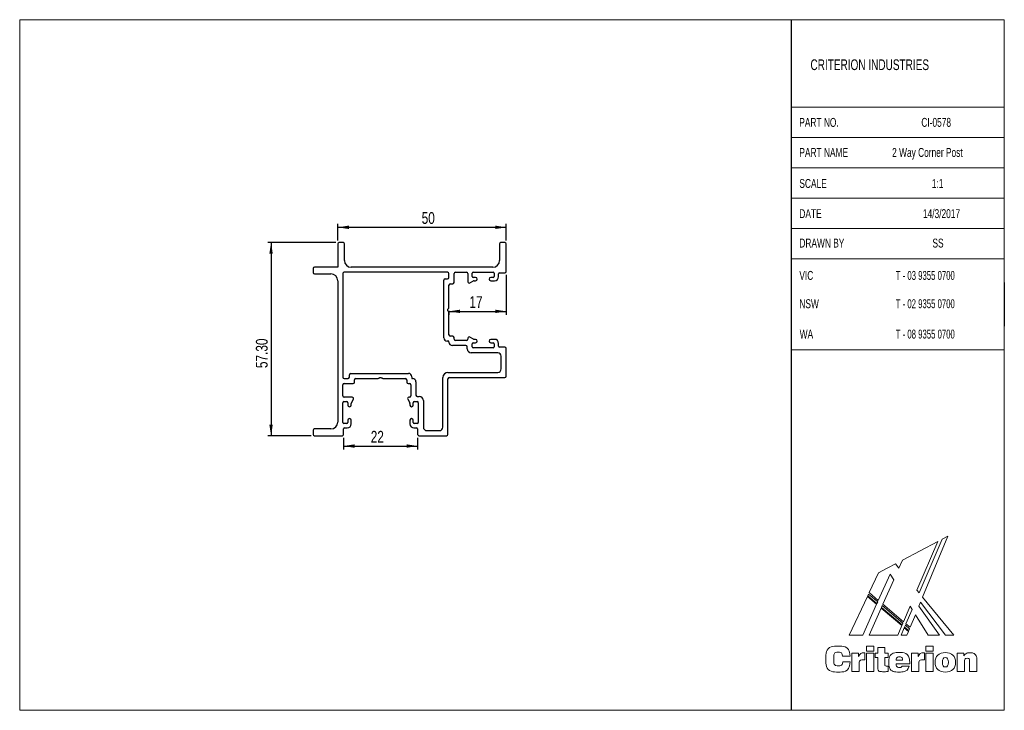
# Model space of a CAD drawing. Header units: millimetres. Extents: x 2 to 295, y 2 to 208.
import ezdxf

# ---------------------------------------------------------------- set-up
doc = ezdxf.new("R2010")
doc.units = ezdxf.units.MM
doc.layers.add('LAYER_1', color=7, linetype='Continuous')
doc.styles.add('SLDTEXTSTYLE0', font='TXT', dxfattribs={"width": 0.7})
doc.styles.add('SLDTEXTSTYLE1', font='TXT', dxfattribs={"width": 0.65})
doc.styles.add('SLDTEXTSTYLE2', font='TXT', dxfattribs={"width": 0.75})
doc.dimstyles.new('SLDDIMSTYLE0', dxfattribs={"dimtxt": 3.5, "dimasz": 3.302, "dimexe": 0, "dimexo": 0.0625, "dimgap": 0.875, "dimtad": 1, "dimrnd": 1e-09, "dimzin": 12, "dimdsep": 46, "dimtxsty": 'SLDTEXTSTYLE2', "dimsah": 1, "dimcen": 0.09, "dimadec": 0, "dimazin": 3, "dimtfac": 1, "dimtofl": 0, "dimtmove": 0, "dimatfit": 3, "dimfxl": 1, "dimfrac": 2, "dimtolj": 1, "dimtzin": 12, "dimarcsym": 0})
doc.dimstyles.new('SLDDIMSTYLE1', dxfattribs={"dimtxt": 3.5, "dimasz": 3.302, "dimexe": 0, "dimexo": 0.0625, "dimgap": 0.875, "dimtad": 1, "dimrnd": 1e-09, "dimzin": 4, "dimdsep": 46, "dimtxsty": 'SLDTEXTSTYLE2', "dimsah": 1, "dimcen": 0.09, "dimadec": 0, "dimazin": 1, "dimtfac": 1, "dimtofl": 0, "dimtmove": 0, "dimatfit": 3, "dimfxl": 1, "dimfrac": 2, "dimtolj": 1, "dimtzin": 12, "dimarcsym": 0})

# ---------------------------------------------------------------- blocks, each defined once
blk = doc.blocks.new('Block2_1')
at = {"color": 250, "linetype": 'Continuous', "lineweight": 18, "true_color": 0x191924}
for p, q in [((33.25, 38.78), (22.77, 33.23)), ((33.25, 38.78), (22.77, 33.23)), ((27.07, 24.3), (33.25, 38.78)), ((27.07, 24.3), (33.25, 38.78)), ((34.56, 39.46), (27.73, 23.5)), ((34.56, 39.46), (27.73, 23.5)), ((28.74, 22.26), (36.18, 40.32)), ((28.74, 22.26), (36.18, 40.32)), ((36.18, 40.32), (34.56, 39.46)), ((36.18, 40.32), (34.56, 39.46)), ((22.77, 33.23), (21.71, 30.84)), ((22.77, 33.23), (21.71, 30.84)), ((15.65, 29.46), (12.9, 23.57)), ((15.65, 29.46), (12.9, 23.57)), ((18.04, 30.73), (15.65, 29.46)), ((18.04, 30.73), (15.65, 29.46)), ((19.25, 31.37), (18.04, 30.73)), ((19.25, 31.37), (18.04, 30.73)), ((19.91, 31.72), (19.25, 31.37)), ((19.91, 31.72), (19.25, 31.37)), ((19.25, 31.37), (19.25, 31.37)), ((19.25, 31.37), (19.25, 31.37)), ((20.66, 32.12), (19.91, 31.72)), ((20.66, 32.12), (19.91, 31.72)), ((21.71, 30.84), (20.66, 32.12)), ((21.71, 30.84), (20.66, 32.12)), ((15.6, 21.29), (19.07, 29.08)), ((15.6, 21.29), (19.07, 29.08)), ((20.16, 27.34), (16.96, 20.14)), ((20.16, 27.34), (16.96, 20.14)), ((19.07, 29.08), (20.16, 27.34)), ((19.07, 29.08), (20.16, 27.34)), ((12.9, 23.57), (15.6, 21.29)), ((12.9, 23.57), (15.6, 21.29)), ((27.73, 23.5), (27.07, 24.3)), ((27.73, 23.5), (27.07, 24.3)), ((12.37, 22.43), (7, 10.92)), ((12.37, 22.43), (7, 10.92)), ((15.08, 20.13), (12.37, 22.43)), ((15.08, 20.13), (12.37, 22.43)), ((12.72, 23.17), (12.47, 22.64)), ((12.72, 23.17), (12.47, 22.64)), ((12.47, 22.64), (15.18, 20.35)), ((12.47, 22.64), (15.18, 20.35)), ((15.42, 20.88), (12.72, 23.17)), ((15.42, 20.88), (12.72, 23.17)), ((15.18, 20.35), (15.42, 20.88)), ((15.18, 20.35), (15.42, 20.88)), ((27.64, 19.57), (28.13, 20.75)), ((27.64, 19.57), (28.13, 20.75)), ((28.13, 20.75), (35.5, 10.92)), ((28.13, 20.75), (35.5, 10.92)), ((38.03, 10.92), (28.74, 22.26)), ((38.03, 10.92), (28.74, 22.26)), ((10.98, 10.92), (15.08, 20.13)), ((10.98, 10.92), (15.08, 20.13)), ((16.44, 18.98), (12.86, 10.92)), ((16.44, 18.98), (12.86, 10.92)), ((22.57, 13.79), (16.44, 18.98)), ((22.57, 13.79), (16.44, 18.98)), ((16.78, 19.73), (16.54, 19.2)), ((16.78, 19.73), (16.54, 19.2)), ((16.54, 19.2), (22.67, 14.01)), ((16.54, 19.2), (22.67, 14.01)), ((22.9, 14.55), (16.78, 19.73)), ((22.9, 14.55), (16.78, 19.73)), ((16.96, 20.14), (23.07, 14.95)), ((16.96, 20.14), (23.07, 14.95)), ((23.07, 14.95), (25.03, 19.53)), ((23.07, 14.95), (25.03, 19.53)), ((25.62, 18.58), (23.81, 14.34)), ((25.62, 18.58), (23.81, 14.34)), ((25.03, 19.53), (25.62, 18.58)), ((25.03, 19.53), (25.62, 18.58)), ((33.78, 10.92), (27.64, 19.57)), ((33.78, 10.92), (27.64, 19.57)), ((25.06, 13.29), (26.59, 17.03)), ((25.06, 13.29), (26.59, 17.03)), ((26.59, 17.03), (30.4, 10.92)), ((26.59, 17.03), (30.4, 10.92)), ((21.35, 10.92), (22.57, 13.79)), ((21.35, 10.92), (22.57, 13.79)), ((23.3, 13.15), (22.35, 10.92)), ((23.3, 13.15), (22.35, 10.92)), ((22.67, 14.01), (22.9, 14.55)), ((22.67, 14.01), (22.9, 14.55)), ((24.56, 12.08), (23.3, 13.15)), ((24.56, 12.08), (23.3, 13.15)), ((23.63, 13.93), (23.4, 13.37)), ((23.63, 13.93), (23.4, 13.37)), ((23.4, 13.37), (24.65, 12.31)), ((23.4, 13.37), (24.65, 12.31)), ((24.88, 12.87), (23.63, 13.93)), ((24.88, 12.87), (23.63, 13.93)), ((23.81, 14.34), (25.06, 13.29)), ((23.81, 14.34), (25.06, 13.29)), ((24.08, 10.92), (24.56, 12.08)), ((24.08, 10.92), (24.56, 12.08)), ((24.65, 12.31), (24.88, 12.87)), ((24.65, 12.31), (24.88, 12.87)), ((7, 10.92), (10.98, 10.92)), ((7, 10.92), (10.98, 10.92)), ((12.86, 10.92), (21.35, 10.92)), ((12.86, 10.92), (21.35, 10.92)), ((22.35, 10.92), (24.08, 10.92)), ((22.35, 10.92), (24.08, 10.92)), ((30.4, 10.92), (33.78, 10.92)), ((30.4, 10.92), (33.78, 10.92)), ((35.5, 10.92), (38.03, 10.92)), ((35.5, 10.92), (38.03, 10.92)), ((12.07, 7.71), (14.23, 7.71)), ((12.07, 6.16), (12.07, 7.71)), ((14.23, 6.16), (12.07, 6.16)), ((14.23, 7.71), (14.23, 6.16)), ((15.41, 5.61), (15.41, 7.28)), ((15.41, 7.28), (17.54, 7.28)), ((17.54, 7.28), (17.54, 5.61)), ((29.72, 7.71), (31.89, 7.71)), ((29.72, 6.16), (29.72, 7.71)), ((31.89, 6.16), (29.72, 6.16)), ((31.89, 7.71), (31.89, 6.16)), ((7.25, 4.75), (5, 4.75)), ((5.06, 3.04), (7.29, 3.04)), ((7.77, 5.61), (9.75, 5.61)), ((7.77, 0.2), (7.77, 5.61)), ((9.75, 5.61), (9.75, 4.62)), ((11.43, 5.75), (11.63, 5.75)), ((11.63, 5.75), (11.63, 3.6)), ((12.07, 5.61), (14.23, 5.61)), ((12.07, 0.2), (12.07, 5.61)), ((14.23, 5.61), (14.23, 0.2)), ((14.64, 4.37), (14.64, 5.61)), ((14.64, 5.61), (15.41, 5.61)), ((15.41, 4.37), (14.64, 4.37)), ((15.41, 1.66), (15.41, 4.37)), ((17.54, 5.61), (18.55, 5.61)), ((18.55, 4.37), (17.54, 4.37)), ((17.54, 4.37), (17.54, 2.21)), ((18.55, 5.61), (18.55, 4.37)), ((20.89, 3.51), (22.81, 3.51)), ((25.43, 5.61), (27.41, 5.61)), ((25.43, 0.2), (25.43, 5.61)), ((27.41, 5.61), (27.41, 4.62)), ((29.09, 5.75), (29.28, 5.75)), ((29.28, 5.75), (29.28, 3.6)), ((29.72, 5.61), (31.89, 5.61)), ((29.72, 0.2), (29.72, 5.61)), ((31.89, 5.61), (31.89, 0.2)), ((39.01, 5.61), (40.96, 5.61)), ((39.01, 0.2), (39.01, 5.61)), ((40.96, 5.61), (40.96, 4.82)), ((41.16, 2.99), (41.16, 0.2)), ((42.69, 0.2), (42.69, 3)), ((44.84, 3.01), (44.84, 0.2)), ((9.93, 0.2), (7.77, 0.2)), ((9.93, 2.42), (9.93, 0.2)), ((14.23, 0.2), (12.07, 0.2)), ((18.57, 1.72), (18.57, 0.16)), ((24.93, 2.43), (20.89, 2.43)), ((22.7, 1.8), (24.75, 1.8)), ((24.93, 2.56), (24.93, 2.43)), ((27.58, 0.2), (25.43, 0.2)), ((27.58, 2.42), (27.58, 0.2)), ((31.89, 0.2), (29.72, 0.2)), ((41.16, 0.2), (39.01, 0.2)), ((44.84, 0.2), (42.69, 0.2))]:
    blk.add_line(p, q, dxfattribs=at)
for points in [[(7.29, 3.04), (7.16, 1.12), (5.89, 0), (3.78, 0), (1.43, 0), (0, 1.48), (0, 3.86), (0, 6.25), (1.44, 7.72), (3.73, 7.72), (5.85, 7.72), (7.11, 6.65), (7.25, 4.75)], [(5, 4.75), (4.93, 5.5), (4.51, 5.88), (3.76, 5.88), (2.83, 5.88), (2.37, 5.21), (2.37, 3.86), (2.37, 2.52), (2.87, 1.83), (3.82, 1.83), (4.54, 1.83), (4.99, 2.26), (5.06, 3.04)], [(9.75, 4.62), (10.04, 5.42), (10.56, 5.75), (11.43, 5.75)], [(11.63, 3.6), (11.47, 3.62), (11.32, 3.63), (11.19, 3.63), (10.32, 3.63), (9.93, 3.26), (9.93, 2.42)], [(24.75, 1.8), (24.46, 0.63), (23.44, 0.01), (21.77, 0.01), (19.9, 0.01), (18.74, 1.14), (18.74, 2.86), (18.74, 4.67), (19.93, 5.8), (21.85, 5.8), (23.76, 5.8), (24.93, 4.6), (24.93, 2.56)], [(22.81, 3.51), (22.77, 4.18), (22.44, 4.52), (21.83, 4.52), (21.27, 4.52), (20.92, 4.15), (20.89, 3.51)], [(27.41, 4.62), (27.7, 5.42), (28.21, 5.75), (29.09, 5.75)], [(29.28, 3.6), (29.12, 3.62), (28.98, 3.63), (28.85, 3.63), (27.98, 3.63), (27.58, 3.26), (27.58, 2.42)], [(40.96, 4.82), (41.46, 5.45), (42.07, 5.75), (42.86, 5.75), (43.52, 5.75), (44.04, 5.53), (44.39, 5.1), (44.81, 4.6), (44.84, 3.95), (44.84, 3.01)], [(42.69, 3), (42.69, 3.75), (42.55, 4.08), (41.96, 4.08), (41.42, 4.08), (41.16, 3.73), (41.16, 2.99)], [(18.57, 0.16), (18.1, 0.13), (17.65, 0.11), (17.24, 0.11), (15.9, 0.11), (15.41, 0.49), (15.41, 1.66)], [(17.54, 2.21), (17.54, 1.82), (17.75, 1.71), (18.27, 1.71)], [(18.27, 1.71), (18.36, 1.71), (18.46, 1.71), (18.57, 1.72)], [(20.89, 2.43), (20.92, 1.74), (21.27, 1.35), (21.89, 1.35), (22.31, 1.35), (22.59, 1.52), (22.7, 1.8)]]:
    blk.add_open_spline(points, degree=3, dxfattribs=at)
for points, knots in [([(35.48, 0.01), (33.57, 0.01), (32.42, 1.12), (32.42, 2.91), (32.42, 4.7), (33.57, 5.8), (35.48, 5.8)], [2, 2, 2, 2, 3, 3, 3, 4, 4, 4, 4]), ([(35.48, 4.31), (34.82, 4.31), (34.59, 3.87), (34.59, 2.91), (34.59, 1.95), (34.82, 1.51), (35.48, 1.51)], [2, 2, 2, 2, 3, 3, 3, 4, 4, 4, 4]), ([(35.48, 5.8), (37.38, 5.8), (38.53, 4.7), (38.53, 2.91), (38.53, 1.12), (37.38, 0.01), (35.48, 0.01)], [0, 0, 0, 0, 1, 1, 1, 2, 2, 2, 2]), ([(35.48, 1.51), (36.13, 1.51), (36.37, 1.95), (36.37, 2.91), (36.37, 3.87), (36.13, 4.31), (35.48, 4.31)], [0, 0, 0, 0, 1, 1, 1, 2, 2, 2, 2])]:
    blk.add_open_spline(points, degree=3, knots=knots, dxfattribs=at)
blk = doc.blocks.new('_D')
at = {"layer": 'LAYER_1', "color": 1}
for p, q in [((96.82, 141.92), (96.82, 146.86)), ((146.82, 141.92), (146.82, 146.86)), ((146.82, 145.86), (96.82, 145.86))]:
    blk.add_line(p, q, dxfattribs=at)
for points in [[(96.82, 145.86), (100.12, 145.36), (100.12, 146.37)], [(146.82, 145.86), (143.52, 146.37), (143.52, 145.36)]]:
    blk.add_solid(points, dxfattribs=at)
at = {"layer": 'LAYER_1', "color": 1, "insert": (121.71, 150.38), "char_height": 3.5, "attachment_point": 1, "style": 'SLDTEXTSTYLE2'}
blk.add_mtext('50', dxfattribs=at)
blk = doc.blocks.new('_D_1')
at = {"layer": 'LAYER_1', "color": 1}
for p, q in [((146.82, 131.72), (146.82, 119.92)), ((129.82, 121.03), (129.82, 119.92)), ((129.82, 120.92), (146.82, 120.92))]:
    blk.add_line(p, q, dxfattribs=at)
for points in [[(129.82, 120.92), (133.12, 120.41), (133.12, 121.43)], [(146.82, 120.92), (143.52, 121.43), (143.52, 120.41)]]:
    blk.add_solid(points, dxfattribs=at)
at = {"layer": 'LAYER_1', "color": 1, "insert": (135.87, 125.43), "char_height": 3.5, "attachment_point": 1, "style": 'SLDTEXTSTYLE2'}
blk.add_mtext('17', dxfattribs=at)
blk = doc.blocks.new('_D_2')
at = {"layer": 'LAYER_1', "color": 1}
for p, q in [((98.52, 83.42), (98.52, 79.94)), ((120.52, 83.42), (120.52, 79.94)), ((98.52, 80.94), (120.52, 80.94))]:
    blk.add_line(p, q, dxfattribs=at)
for points in [[(98.52, 80.94), (101.82, 80.43), (101.82, 81.45)], [(120.52, 80.94), (117.22, 81.45), (117.22, 80.43)]]:
    blk.add_solid(points, dxfattribs=at)
at = {"layer": 'LAYER_1', "color": 1, "insert": (106.61, 85.45), "char_height": 3.5, "attachment_point": 1, "style": 'SLDTEXTSTYLE2'}
blk.add_mtext('22', dxfattribs=at)
blk = doc.blocks.new('_D_3')
at = {"layer": 'LAYER_1', "color": 1}
for p, q in [((96.22, 141.32), (76.05, 141.32)), ((77.05, 141.32), (77.05, 84.02)), ((88.92, 84.02), (76.05, 84.02))]:
    blk.add_line(p, q, dxfattribs=at)
for points in [[(77.05, 141.32), (76.54, 138.01), (77.56, 138.01)], [(77.05, 84.02), (77.56, 87.32), (76.54, 87.32)]]:
    blk.add_solid(points, dxfattribs=at)
at = {"layer": 'LAYER_1', "color": 1, "insert": (72.54, 104.08), "char_height": 3.5, "attachment_point": 1, "rotation": 90, "style": 'SLDTEXTSTYLE2'}
blk.add_mtext('57.30', dxfattribs=at)

msp = doc.modelspace()

# ---------------------------------------------------------------- linework, layer by layer
at = {"color": 7, "linetype": 'Continuous', "lineweight": 18}
for p, q in [((2.5, 207.5), (294.51, 207.5)), ((2.5, 207.5), (2.5, 2.5)), ((294.51, 207.5), (294.51, 2.5)), ((231.292, 181.5), (294.51, 181.5)), ((231.292, 172.5), (294.51, 172.5)), ((231.292, 163.5), (294.51, 163.5)), ((231.292, 154.5), (294.51, 154.5)), ((231.292, 145.5), (294.51, 145.5)), ((231.292, 136.5), (294.51, 136.5)), ((294.51, 116.5), (294.51, 103.5)), ((231.292, 109.5), (294.51, 109.5)), ((2.5, 2.5), (294.51, 2.5))]:
    msp.add_line(p, q, dxfattribs=at)
at = {"color": 7, "linetype": 'Continuous', "lineweight": 25}
for p, q in [((96.817, 140.917), (96.817, 134.017)), ((98.417, 141.317), (97.217, 141.317)), ((98.817, 136.017), (98.817, 140.917)), ((144.817, 140.917), (144.817, 136.017)), ((146.417, 141.317), (145.217, 141.317)), ((146.817, 132.717), (146.817, 140.917)), ((89.517, 133.617), (89.517, 132.417)), ((96.817, 134.017), (89.917, 134.017)), ((89.917, 132.017), (94.817, 132.017)), ((98.317, 132.117), (98.317, 101.417)), ((129.417, 132.517), (98.717, 132.517)), ((142.817, 134.017), (100.817, 134.017)), ((129.817, 130.967), (129.817, 132.117)), ((131.317, 129.467), (131.317, 132.117)), ((131.717, 132.517), (135.017, 132.517)), ((135.417, 132.117), (135.417, 129.717)), ((136.717, 131.317), (136.717, 132.217)), ((137.017, 132.517), (142.917, 132.517)), ((143.217, 132.217), (143.217, 131.317)), ((144.517, 131.217), (144.517, 132.017)), ((144.817, 132.317), (146.417, 132.317)), ((96.817, 130.017), (96.817, 88.017)), ((128.317, 113.067), (128.317, 130.167)), ((128.717, 130.567), (129.417, 130.567)), ((129.817, 122.032), (129.817, 128.667)), ((130.217, 129.067), (130.917, 129.067)), ((136.017, 129.37), (137.044, 129.963)), ((137.717, 131.017), (137.017, 131.017)), ((137.244, 130.017), (137.717, 130.017)), ((142.917, 131.017), (142.217, 131.017)), ((142.217, 130.017), (143.317, 130.017)), ((129.517, 121.567), (129.7, 121.749)), ((129.517, 121.067), (129.517, 121.567)), ((129.7, 120.884), (129.517, 121.067)), ((129.817, 113.967), (129.817, 120.601)), ((129.817, 112.067), (129.317, 112.067)), ((129.817, 111.817), (129.817, 112.067)), ((130.917, 113.567), (130.217, 113.567)), ((131.317, 112.717), (131.317, 113.167)), ((135.017, 112.317), (131.717, 112.317)), ((135.417, 112.917), (135.417, 112.717)), ((137.044, 112.67), (136.017, 113.263)), ((136.717, 110.417), (136.717, 111.317)), ((137.017, 111.617), (137.717, 111.617)), ((137.717, 112.617), (137.244, 112.617)), ((143.317, 112.617), (142.217, 112.617)), ((142.217, 111.617), (142.917, 111.617)), ((143.217, 111.317), (143.217, 110.417)), ((144.517, 110.617), (144.517, 111.417)), ((134.817, 110.817), (130.817, 110.817)), ((135.217, 109.817), (135.217, 110.417)), ((144.317, 108.617), (136.417, 108.617)), ((142.917, 110.117), (137.017, 110.117)), ((146.417, 110.317), (144.817, 110.317)), ((146.817, 101.717), (146.817, 109.917)), ((145.317, 103.817), (145.317, 107.617)), ((100.667, 102.517), (117.767, 102.517)), ((129.517, 102.817), (144.317, 102.817)), ((98.717, 101.017), (99.867, 101.017)), ((98.717, 99.517), (101.367, 99.517)), ((100.267, 101.417), (100.267, 102.117)), ((101.767, 99.917), (101.767, 100.617)), ((102.167, 101.017), (108.802, 101.017)), ((109.085, 101.134), (109.267, 101.317)), ((109.267, 101.317), (109.767, 101.317)), ((109.767, 101.317), (109.95, 101.134)), ((110.233, 101.017), (116.867, 101.017)), ((117.267, 100.617), (117.267, 99.917)), ((117.667, 99.517), (118.117, 99.517)), ((118.767, 101.517), (118.767, 101.017)), ((118.767, 101.017), (119.017, 101.017)), ((120.017, 100.017), (120.017, 96.017)), ((128.017, 86.517), (128.017, 101.317)), ((129.517, 84.417), (129.517, 100.917)), ((129.917, 101.317), (146.417, 101.317)), ((98.317, 95.817), (98.317, 99.117)), ((118.517, 99.117), (118.517, 95.817)), ((98.317, 87.917), (98.317, 93.817)), ((98.617, 94.117), (99.517, 94.117)), ((101.117, 95.417), (98.717, 95.417)), ((99.817, 93.817), (99.817, 93.117)), ((100.817, 93.117), (100.817, 93.59)), ((100.871, 93.79), (101.464, 94.817)), ((117.571, 94.817), (118.164, 93.79)), ((118.117, 95.417), (117.917, 95.417)), ((118.217, 93.59), (118.217, 93.117)), ((119.217, 93.117), (119.217, 93.817)), ((119.517, 94.117), (120.417, 94.117)), ((120.417, 95.617), (121.017, 95.617)), ((120.717, 93.817), (120.717, 87.917)), ((122.217, 94.417), (122.217, 86.517)), ((99.517, 87.617), (98.617, 87.617)), ((99.817, 88.617), (99.817, 87.917)), ((100.817, 87.517), (100.817, 88.617)), ((118.217, 88.617), (118.217, 87.517)), ((119.217, 87.917), (119.217, 88.617)), ((120.417, 87.617), (119.517, 87.617)), ((89.517, 85.617), (89.517, 84.417)), ((94.817, 86.017), (89.917, 86.017)), ((98.517, 84.417), (98.517, 86.017)), ((98.817, 86.317), (99.617, 86.317)), ((119.417, 86.317), (120.217, 86.317)), ((120.517, 86.017), (120.517, 84.417)), ((123.217, 85.517), (127.017, 85.517)), ((89.917, 84.017), (98.117, 84.017)), ((120.917, 84.017), (129.117, 84.017))]:
    msp.add_line(p, q, dxfattribs=at)
for centre, radius, start, end in [((97.217, 140.917), 0.4, 90, 180), ((98.417, 140.917), 0.4, 0, 90), ((145.217, 140.917), 0.4, 90, 180), ((146.417, 140.917), 0.4, 360, 90), ((100.817, 136.017), 2, 180, 270), ((142.817, 136.017), 2, 270, 0), ((89.917, 133.617), 0.4, 90, 180), ((89.917, 132.417), 0.4, 180, 270), ((94.817, 130.017), 2, 0, 90), ((98.717, 132.117), 0.4, 90, 180), ((129.417, 132.117), 0.4, 0, 90), ((131.717, 132.117), 0.4, 90, 180), ((135.017, 132.117), 0.4, 0, 90), ((137.017, 132.217), 0.3, 90, 180), ((142.917, 132.217), 0.3, 0, 90), ((144.817, 132.017), 0.3, 90, 180), ((146.417, 132.717), 0.4, 270, 0), ((128.717, 130.167), 0.4, 90, 180), ((129.417, 130.967), 0.4, 270, 0), ((130.217, 128.667), 0.4, 90, 180), ((130.917, 129.467), 0.4, 270, 0), ((135.817, 129.717), 0.4, 180, 300), ((137.017, 131.317), 0.3, 180, 270), ((137.244, 129.617), 0.4, 90, 120), ((137.717, 130.517), 0.5, 270, 90), ((142.217, 130.517), 0.5, 90, 270), ((142.917, 131.317), 0.3, 270, 0), ((143.317, 131.217), 1.2, 270, 0), ((129.417, 122.032), 0.4, 315, 0), ((129.417, 120.601), 0.4, 0, 45), ((130.217, 113.967), 0.4, 180, 270), ((129.317, 113.067), 1, 180, 270), ((130.817, 111.817), 1, 180, 270), ((130.917, 113.167), 0.4, 0, 90), ((131.717, 112.717), 0.4, 180, 270), ((135.017, 112.717), 0.4, 270, 0), ((135.817, 112.917), 0.4, 60, 180), ((137.017, 111.317), 0.3, 90, 180), ((137.244, 113.017), 0.4, 240, 270), ((137.717, 112.117), 0.5, 270, 90), ((142.217, 112.117), 0.5, 90, 270), ((142.917, 111.317), 0.3, 360, 90), ((143.317, 111.417), 1.2, 0, 90), ((134.817, 110.417), 0.4, 0, 90), ((136.417, 109.817), 1.2, 180, 270), ((137.017, 110.417), 0.3, 180, 270), ((142.917, 110.417), 0.3, 270, 0), ((144.317, 107.617), 1, 0, 90), ((144.817, 110.617), 0.3, 180, 270), ((146.417, 109.917), 0.4, 0, 90), ((100.667, 102.117), 0.4, 90, 180), ((117.767, 101.517), 1, 0, 90), ((129.517, 101.317), 1.5, 90, 180), ((144.317, 103.817), 1, 270, 0), ((98.717, 101.417), 0.4, 180, 270), ((98.717, 99.117), 0.4, 90, 180), ((99.867, 101.417), 0.4, 270, 0), ((101.367, 99.917), 0.4, 270, 0), ((102.167, 100.617), 0.4, 90, 180), ((108.802, 101.417), 0.4, 270, 315), ((110.233, 101.417), 0.4, 225, 270), ((116.867, 100.617), 0.4, 0, 90), ((117.667, 99.917), 0.4, 180, 270), ((118.117, 99.117), 0.4, 0, 90), ((119.017, 100.017), 1, 0, 90), ((129.917, 100.917), 0.4, 90, 180), ((146.417, 101.717), 0.4, 270, 0), ((98.717, 95.817), 0.4, 180, 270), ((98.617, 93.817), 0.3, 90, 180), ((99.517, 93.817), 0.3, 0, 90), ((101.217, 93.59), 0.4, 150, 180), ((101.117, 95.017), 0.4, 330, 90), ((117.917, 95.017), 0.4, 90, 210), ((118.117, 95.817), 0.4, 270, 0), ((117.817, 93.59), 0.4, 0, 30), ((119.517, 93.817), 0.3, 90, 180), ((120.417, 96.017), 0.4, 180, 270), ((120.417, 93.817), 0.3, 0, 90), ((121.017, 94.417), 1.2, 0, 90), ((100.317, 93.117), 0.5, 180, 0), ((118.717, 93.117), 0.5, 180, 0), ((94.817, 88.017), 2, 270, 0), ((98.617, 87.917), 0.3, 180, 270), ((99.517, 87.917), 0.3, 270, 0), ((100.317, 88.617), 0.5, 0, 180), ((118.717, 88.617), 0.5, 0, 180), ((119.517, 87.917), 0.3, 180, 270), ((120.417, 87.917), 0.3, 270, 0), ((89.917, 85.617), 0.4, 90, 180), ((98.817, 86.017), 0.3, 90, 180), ((99.617, 87.517), 1.2, 270, 0), ((119.417, 87.517), 1.2, 180, 270), ((120.217, 86.017), 0.3, 0, 90), ((123.217, 86.517), 1, 180, 270), ((127.017, 86.517), 1, 270, 0), ((89.917, 84.417), 0.4, 180, 270), ((98.117, 84.417), 0.4, 270, 0), ((120.917, 84.417), 0.4, 180, 270), ((129.117, 84.417), 0.4, 270, 0)]:
    msp.add_arc(centre, radius, start, end, dxfattribs=at)
at = {"layer": 'LAYER_1', "color": 3, "true_color": 0x00ff00}
for p, q in [((231.292, 207.5), (231.292, 2.5)), ((294.51, 129.5), (294.51, 116.5))]:
    msp.add_line(p, q, dxfattribs=at)

# ---------------------------------------------------------------- block references
at = {"color": 7, "linetype": 'Continuous'}
msp.add_blockref('Block2_1', (241.542, 13.855), dxfattribs=at)

# ---------------------------------------------------------------- texts
at = {"color": 3, "linetype": 'Continuous', "lineweight": 0, "true_color": 0x00ff00, "attachment_point": 1, "style": 'SLDTEXTSTYLE0'}
for s, insert, char_height in [('CRITERION INDUSTRIES', (237.019, 195.719), 3.175), ('PART NO.', (233.704, 178.341), 2.6458), ('CI-0578', (269.899, 178.341), 2.6458), ('PART NAME', (233.729, 169.418), 2.6458), ('2 Way Corner Post', (261.241, 169.418), 2.64583), ('SCALE', (233.729, 160.21), 2.6458), ('1:1', (273.018, 160.21), 2.6458)]:
    msp.add_mtext(s, dxfattribs=dict(at, insert=insert, char_height=char_height))
at = {"color": 7, "linetype": 'Continuous', "lineweight": 0, "attachment_point": 1}
for s, insert, char_height, style in [('VIC', (233.729, 132.914), 2.6458, 'SLDTEXTSTYLE0'), ('T - 03 9355 0700', (262.312, 132.914), 2.64583, 'SLDTEXTSTYLE1'), ('NSW', (233.729, 124.513), 2.6458, 'SLDTEXTSTYLE0'), ('T - 02 9355 0700', (262.312, 124.513), 2.64583, 'SLDTEXTSTYLE1'), ('WA', (233.827, 115.501), 2.6458, 'SLDTEXTSTYLE0'), ('T - 08 9355 0700', (262.312, 115.501), 2.64583, 'SLDTEXTSTYLE1')]:
    msp.add_mtext(s, dxfattribs=dict(at, insert=insert, char_height=char_height, style=style))
at = {"layer": 'LAYER_1', "color": 3, "true_color": 0x00ff00, "char_height": 2.6458, "style": 'SLDTEXTSTYLE0'}
for s, insert, attachment_point in [('DATE', (233.729, 151.253), 1), ('14/3/2017', (275.887, 151.253), 2), ('DRAWN BY', (233.729, 142.514), 1), ('SS', (273.199, 142.514), 1)]:
    msp.add_mtext(s, dxfattribs=dict(at, insert=insert, attachment_point=attachment_point))

# ---------------------------------------------------------------- dimensions: what is measured, and where the dimension line sits
at = {"layer": 'LAYER_1', "color": 1}
for base, p1, p2, picture, middle in [((96.817, 145.865), (146.817, 140.917), (96.817, 140.917), '_D', (124.293, 145.865)), ((146.817, 120.918), (129.817, 122.032), (146.817, 132.717), '_D_1', (138.457, 120.918)), ((120.517, 80.939), (98.517, 84.417), (120.517, 84.417), '_D_2', (109.198, 80.939))]:
    dim = msp.add_linear_dim(base=base, p1=p1, p2=p2, dimstyle='SLDDIMSTYLE0', dxfattribs=at)
    dim.commit()
    dim.dimension.update_dxf_attribs({"geometry": picture, "text_midpoint": middle, "dimtype": 160})
dim = msp.add_linear_dim(base=(77.05, 84.017), p1=(97.217, 141.317), p2=(89.917, 84.017), angle=90, dimstyle='SLDDIMSTYLE1', dxfattribs=at)
dim.commit()
dim.dimension.update_dxf_attribs({"geometry": '_D_3', "text_midpoint": (77.05, 109.901), "dimtype": 160})

doc.saveas('drawing.dxf')
